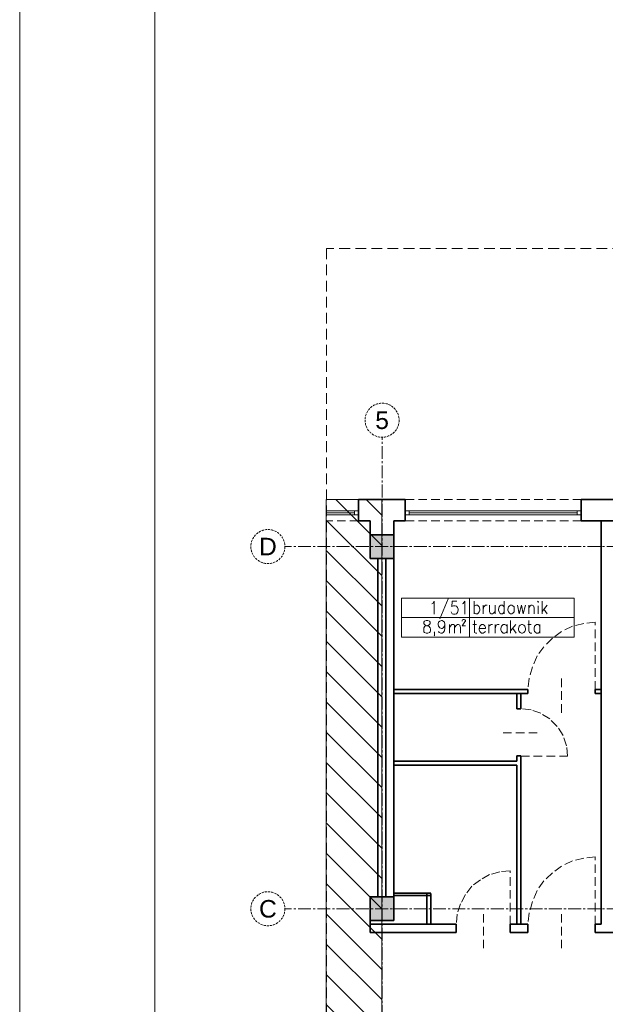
# Model space of a CAD drawing. Header units: millimetres. Extents: x -9409 to -3369, y 19372 to 27782.
# Tile 4 of 25: x -9409 to -8542, y 22091 to 23550. Entities that reach past the tile are written whole.
import ezdxf
from ezdxf.enums import TextEntityAlignment as Align

# ---------------------------------------------------------------- set-up
doc = ezdxf.new("R2010")
doc.units = ezdxf.units.MM
for name, pattern in [('ACAD_ISO02W100', [15, 12, -3]), ('CACHE2', [4.7625, 3.175, -1.5875]), ('CENTER2', [28.575, 19.05, -3.175, 3.175, -3.175]), ('DASHED', [19.05, 12.7, -6.35])]:
    doc.linetypes.add(name, pattern=pattern)
doc.layers.add('PDF _Geometria', color=7, linetype='Continuous')
for name, color, linetype, lineweight in [('sq_bud istn', 253, 'Continuous', 15), ('SQ_ISTN.Ściany', 140, 'Continuous', 35), ('Sq_Okna', 170, 'Continuous', 9), ('SQ_Opisy', 7, 'Continuous', 18), ('SQ_Osie', 220, 'CENTER2', 9), ('SQ_ZAKRES_OPRACOWANIA', 7, 'ACAD_ISO02W100', 20)]:
    doc.layers.add(name, color=color, linetype=linetype, lineweight=lineweight)
doc.layers.add('SQ_Widok', color=7, linetype='DASHED', lineweight=15, true_color=0x474747)
doc.styles.get("Standard").update_dxf_attribs({"font": 'arial.ttf'})

# ---------------------------------------------------------------- blocks, each defined once
blk = doc.blocks.new('osie bud A')
at = {"layer": 'SQ_ISTN.Ściany', "lineweight": 5}
h = blk.add_hatch(dxfattribs=at)
h.set_pattern_fill('JIS_STN_1E', color=256, scale=10)
h.set_pattern_definition([(45, (46210.293, 23121.439), (-7.071068, 7.071068), []), (45, (46217.343, 23121.439), (-7.071068, 7.071068), [10, -5])])
h.paths.add_polyline_path([(25436.8, 18313.9), (25471.8, 18313.9), (25471.8, 18278.9), (25436.8, 18278.9)])
h.paths.add_polyline_path([(25436.8, 18613.9), (25471.8, 18613.9), (25471.8, 18578.9), (25436.8, 18578.9)])
h.paths.add_polyline_path([(25436.8, 19153.9), (25471.8, 19153.9), (25471.8, 19118.9), (25436.8, 19118.9)])
h.paths.add_polyline_path([(24776.8, 19153.9), (24811.8, 19153.9), (24811.8, 19118.9), (24776.8, 19118.9)])
h.paths.add_polyline_path([(24116.8, 19153.9), (24151.8, 19153.9), (24151.8, 19118.9), (24116.8, 19118.9)])
h.paths.add_polyline_path([(23456.8, 19153.9), (23491.8, 19153.9), (23491.8, 19118.9), (23456.8, 19118.9)])
h.paths.add_polyline_path([(23456.8, 18613.9), (23491.8, 18613.9), (23491.8, 18578.9), (23456.8, 18578.9)])
h.paths.add_polyline_path([(23456.8, 18313.9), (23491.8, 18313.9), (23491.8, 18278.9), (23456.8, 18278.9)])
h.paths.add_polyline_path([(23456.8, 17776.9), (23491.8, 17776.9), (23491.8, 17741.9), (23456.8, 17741.9)])
h.paths.add_polyline_path([(24116.8, 17776.9), (24151.8, 17776.9), (24151.8, 17741.9), (24116.8, 17741.9)])
h.paths.add_polyline_path([(24776.8, 17776.9), (24811.8, 17776.9), (24811.8, 17741.9), (24776.8, 17741.9)])
h.paths.add_polyline_path([(25436.8, 17776.9), (25471.8, 17776.9), (25471.8, 17741.9), (25436.8, 17741.9)])
h.paths.add_polyline_path([(24776.8, 18313.9), (24811.8, 18313.9), (24811.8, 18278.9), (24776.8, 18278.9)])
h.paths.add_polyline_path([(24776.8, 18613.9), (24811.8, 18613.9), (24811.8, 18578.9), (24776.8, 18578.9)])
h.paths.add_polyline_path([(24116.8, 18613.9), (24151.8, 18613.9), (24151.8, 18578.9), (24116.8, 18578.9)])
h.paths.add_polyline_path([(23156.8, 18313.9), (23191.8, 18313.9), (23191.8, 18278.9), (23156.8, 18278.9)])
h.paths.add_polyline_path([(24116.8, 18313.9), (24151.8, 18313.9), (24151.8, 18278.9), (24116.8, 18278.9)])
at = {"layer": 'SQ_ISTN.Ściany'}
for points in [[(25436.8, 18313.9), (25471.8, 18313.9), (25471.8, 18278.9), (25436.8, 18278.9)], [(25436.8, 17776.9), (25471.8, 17776.9), (25471.8, 17741.9), (25436.8, 17741.9)]]:
    blk.add_lwpolyline(points, close=True, dxfattribs=at)
at = {"layer": 'SQ_Osie'}
for p, q in [((25454.3, 19372.6), (25454.3, 17597.3)), ((22587.9, 18296.4), (25598.2, 18296.4)), ((22587.9, 17759.4), (25598.2, 17759.4))]:
    blk.add_line(p, q, dxfattribs=at)
at = {"layer": 'SQ_Osie', "linetype": 'ByBlock'}
for centre in [(25623.4, 18296.4), (25623.4, 17759.4), (25454.3, 17572.1)]:
    blk.add_circle(centre, 25.2, dxfattribs=at)
at = {"layer": 'SQ_Osie'}
for s, p in [('C', (25623.4, 18296.4)), ('D', (25623.4, 17759.4)), ('5', (25454.3, 17572.1))]:
    blk.add_text(s, height=26, rotation=180, dxfattribs=at).set_placement(p, align=Align.MIDDLE_CENTER)

msp = doc.modelspace()

# ---------------------------------------------------------------- hatches: boundary and pattern name
at = {"layer": 'sq_bud istn'}
h = msp.add_hatch(dxfattribs=at)
h.set_pattern_fill('LINE', color=256, scale=10, angle=135)
h.set_pattern_definition([(135, (0, -21.027), (-22.45064, -22.45064), [])])
h.paths.add_polyline_path([(-8872.7, 22839.3), (-8955.1, 22839.3), (-8955.1, 21322.3), (-8872.7, 21322.3)])

# ---------------------------------------------------------------- linework, layer by layer
at = {"layer": 'PDF _Geometria', "lineweight": 13}
for points in [[(-8843.5, 22635.1), (-8843.5, 22692.6), (-8742.8, 22692.6), (-8587.9, 22692.6), (-8587.9, 22635.1), (-8742.8, 22635.1), (-8843.5, 22635.1), (-8843.5, 22663.9), (-8742.8, 22663.9), (-8587.9, 22663.9)], [(-8798.6, 22684.2), (-8796.9, 22685), (-8795.2, 22688.4), (-8795.2, 22668.9)], [(-8774.1, 22691.8), (-8786.8, 22662.2)], [(-8761.4, 22688.4), (-8768.2, 22688.4), (-8769, 22679.9), (-8768.2, 22680.8), (-8766.5, 22681.6), (-8763.9, 22681.6), (-8762.2, 22680.8), (-8760.5, 22679.1), (-8759.7, 22676.6), (-8759.7, 22674.9), (-8760.5, 22671.5), (-8762.2, 22669.8), (-8763.9, 22668.9), (-8766.5, 22668.9), (-8768.2, 22669.8), (-8769, 22670.6), (-8769.8, 22672.3)], [(-8752.9, 22684.2), (-8752.1, 22685), (-8749.5, 22688.4), (-8749.5, 22668.9)], [(-8742.8, 22692.6), (-8742.8, 22635.1), (-8742.8, 22692.6)], [(-8736, 22688.4), (-8736, 22669.8)], [(-8691.2, 22688.4), (-8691.2, 22669.8)], [(-8635.3, 22688.4), (-8635.3, 22669.8)], [(-8736, 22679.9), (-8735.2, 22681.6), (-8733.5, 22682.5), (-8730.9, 22682.5), (-8730.1, 22681.6), (-8728.4, 22679.9), (-8727.5, 22676.6), (-8727.5, 22674.9), (-8728.4, 22672.3), (-8730.1, 22670.6), (-8730.9, 22669.8), (-8733.5, 22669.8), (-8735.2, 22670.6), (-8736, 22672.3)], [(-8722.5, 22682.5), (-8722.5, 22669.8)], [(-8722.5, 22676.6), (-8721.6, 22679.9), (-8719.9, 22681.6), (-8719.1, 22682.5), (-8716.5, 22682.5)], [(-8713.2, 22682.5), (-8713.2, 22673.2), (-8712.3, 22670.6), (-8710.6, 22669.8), (-8708.9, 22669.8), (-8707.2, 22670.6), (-8704.7, 22673.2)], [(-8704.7, 22682.5), (-8704.7, 22669.8)], [(-8691.2, 22679.9), (-8692.8, 22681.6), (-8693.7, 22682.5), (-8696.2, 22682.5), (-8697.9, 22681.6), (-8698.8, 22679.9), (-8699.6, 22676.6), (-8699.6, 22674.9), (-8698.8, 22672.3), (-8697.9, 22670.6), (-8696.2, 22669.8), (-8693.7, 22669.8), (-8692.8, 22670.6), (-8691.2, 22672.3)], [(-8671.7, 22682.5), (-8669.2, 22669.8), (-8665.8, 22682.5), (-8663.2, 22669.8), (-8659.9, 22682.5)], [(-8654.8, 22682.5), (-8654.8, 22669.8)], [(-8654.8, 22678.3), (-8653.1, 22681.6), (-8651.4, 22682.5), (-8649.7, 22682.5), (-8648, 22681.6), (-8647.2, 22678.3), (-8647.2, 22669.8)], [(-8641.2, 22681.6), (-8641.2, 22669.8)], [(-8627.7, 22682.5), (-8635.3, 22673.2)], [(-8632.8, 22676.6), (-8627.7, 22669.8)], [(-8779.2, 22653.7), (-8780, 22651.2), (-8781.7, 22648.6), (-8783.4, 22647.8), (-8784.2, 22647.8), (-8786.8, 22648.6), (-8788.5, 22651.2), (-8789.3, 22653.7), (-8789.3, 22654.6), (-8788.5, 22657.1), (-8786.8, 22658.8), (-8784.2, 22659.6), (-8783.4, 22659.6), (-8781.7, 22658.8), (-8780, 22657.1), (-8779.2, 22653.7), (-8779.2, 22648.6), (-8780, 22644.4), (-8781.7, 22641.9), (-8783.4, 22641), (-8785.1, 22641), (-8787.6, 22641.9), (-8788.5, 22643.6)], [(-8753.8, 22658.8), (-8753.8, 22659.6), (-8752.9, 22660.5), (-8752.1, 22661.3), (-8750.4, 22661.3), (-8749.5, 22660.5), (-8748.7, 22659.6), (-8748.7, 22658.8), (-8749.5, 22657.9), (-8750.4, 22656.3), (-8753.8, 22652), (-8748.7, 22652)], [(-8735.2, 22659.6), (-8735.2, 22641.9), (-8733.5, 22641), (-8731.8, 22641)], [(-8681.9, 22659.6), (-8681.9, 22641)], [(-8654.8, 22659.6), (-8654.8, 22644.4), (-8653.9, 22641.9), (-8652.2, 22641), (-8650.5, 22641)], [(-8794.4, 22641.9), (-8794.4, 22641), (-8795.2, 22641.9), (-8794.4, 22642.7), (-8794.4, 22637.6), (-8795.2, 22636.8)], [(-8772.4, 22653.7), (-8772.4, 22641)], [(-8772.4, 22649.5), (-8769.8, 22652.9), (-8769, 22653.7), (-8766.5, 22653.7), (-8764.8, 22652.9), (-8764.8, 22641)], [(-8764.8, 22649.5), (-8762.2, 22652.9), (-8760.5, 22653.7), (-8758.9, 22653.7), (-8757.2, 22652.9), (-8756.3, 22649.5), (-8756.3, 22641)], [(-8737.7, 22653.7), (-8732.6, 22653.7)], [(-8728.4, 22647.8), (-8719.1, 22647.8), (-8719.1, 22649.5), (-8719.9, 22652), (-8720.8, 22652.9), (-8722.5, 22653.7), (-8725, 22653.7), (-8725.9, 22652.9), (-8727.5, 22651.2), (-8728.4, 22647.8), (-8728.4, 22646.1), (-8727.5, 22643.6), (-8725.9, 22641.9), (-8725, 22641), (-8722.5, 22641), (-8720.8, 22641.9), (-8719.1, 22643.6)], [(-8714, 22653.7), (-8714, 22641)], [(-8714, 22647.8), (-8714, 22651.2), (-8712.3, 22652.9), (-8710.6, 22653.7), (-8708.9, 22653.7)], [(-8704.7, 22653.7), (-8704.7, 22641)], [(-8704.7, 22647.8), (-8703.9, 22651.2), (-8703, 22652.9), (-8701.3, 22653.7), (-8698.8, 22653.7)], [(-8686.9, 22651.2), (-8688.6, 22652.9), (-8690.3, 22653.7), (-8692.8, 22653.7), (-8693.7, 22652.9), (-8695.4, 22651.2), (-8696.2, 22647.8), (-8696.2, 22646.1), (-8695.4, 22643.6), (-8693.7, 22641.9), (-8692.8, 22641), (-8690.3, 22641), (-8688.6, 22641.9), (-8686.9, 22643.6)], [(-8686.9, 22653.7), (-8686.9, 22641)], [(-8674.2, 22653.7), (-8681.9, 22644.4)], [(-8678.5, 22647.8), (-8673.4, 22641)], [(-8656.5, 22653.7), (-8651.4, 22653.7)], [(-8638.7, 22651.2), (-8639.5, 22652.9), (-8641.2, 22653.7), (-8643.8, 22653.7), (-8644.6, 22652.9), (-8646.3, 22651.2), (-8647.2, 22647.8), (-8647.2, 22646.1), (-8646.3, 22643.6), (-8644.6, 22641.9), (-8643.8, 22641), (-8641.2, 22641), (-8639.5, 22641.9), (-8638.7, 22643.6)], [(-8638.7, 22653.7), (-8638.7, 22641)]]:
    msp.add_lwpolyline(points, dxfattribs=at)
for points in [[(-8642.1, 22687.6), (-8641.2, 22686.7), (-8640.4, 22687.6), (-8641.2, 22688.4)], [(-8681.9, 22682.5), (-8683.5, 22681.6), (-8685.2, 22679.9), (-8686.1, 22676.6), (-8686.1, 22674.9), (-8685.2, 22672.3), (-8683.5, 22670.6), (-8681.9, 22669.8), (-8680.2, 22669.8), (-8678.5, 22670.6), (-8676.8, 22672.3), (-8676.8, 22679.9), (-8678.5, 22681.6), (-8680.2, 22682.5)], [(-8807.1, 22659.6), (-8809.6, 22658.8), (-8810.5, 22657.1), (-8810.5, 22655.4), (-8809.6, 22653.7), (-8807.9, 22652.9), (-8805.4, 22652), (-8802.9, 22651.2), (-8801.2, 22648.6), (-8800.3, 22647), (-8800.3, 22644.4), (-8801.2, 22642.7), (-8802, 22641.9), (-8804.5, 22641), (-8807.1, 22641), (-8809.6, 22641.9), (-8810.5, 22642.7), (-8810.5, 22648.6), (-8808.8, 22651.2), (-8806.2, 22652), (-8803.7, 22652.9), (-8802, 22653.7), (-8801.2, 22655.4), (-8801.2, 22657.1), (-8802, 22658.8), (-8804.5, 22659.6)], [(-8665.8, 22653.7), (-8667.5, 22652.9), (-8669.2, 22651.2), (-8670, 22647.8), (-8670, 22646.1), (-8669.2, 22643.6), (-8667.5, 22641.9), (-8665.8, 22641), (-8664.1, 22641), (-8662.4, 22641.9), (-8660.7, 22643.6), (-8659.9, 22646.1), (-8659.9, 22647.8), (-8660.7, 22651.2), (-8662.4, 22652.9), (-8664.1, 22653.7)]]:
    msp.add_lwpolyline(points, close=True, dxfattribs=at)
at = {"layer": 'sq_bud istn'}
msp.add_lwpolyline([(-8872.7, 22839.3), (-8955.1, 22839.3), (-8955.1, 21322.3), (-8872.7, 21322.3), (-8872.7, 22839.3)], close=True, dxfattribs=at)
at = {"layer": 'SQ_ISTN.Ściany'}
for p, q in [((-8838.2, 22839.3), (-8907.2, 22839.3)), ((-8907.2, 22807.3), (-8907.2, 22839.3)), ((-8838.2, 22807.3), (-8838.2, 22839.3)), ((-8508.2, 22839.3), (-8577.2, 22839.3)), ((-8577.2, 22807.3), (-8577.2, 22839.3)), ((-8889.7, 22807.3), (-8907.2, 22807.3)), ((-8889.7, 22786.8), (-8889.7, 22807.3)), ((-8838.2, 22807.3), (-8854.7, 22807.3)), ((-8854.7, 22786.8), (-8854.7, 22807.3)), ((-8854.7, 22807.3), (-8854.7, 22249.8)), ((-8508.2, 22807.3), (-8577.2, 22807.3)), ((-8547.6, 22209.3), (-8547.7, 22807.3)), ((-8878.6, 22249.8), (-8878.7, 22751.8)), ((-8866.6, 22249.8), (-8866.7, 22751.8)), ((-8854.7, 22557.3), (-8656.4, 22557.3)), ((-8656.4, 22557.3), (-8656.4, 22551.3)), ((-8556.4, 22557.3), (-8547.6, 22557.3)), ((-8556.4, 22557.3), (-8556.4, 22551.3)), ((-8854.7, 22551.3), (-8656.4, 22551.3)), ((-8672.8, 22528.9), (-8672.8, 22551.3)), ((-8666.8, 22528.9), (-8666.8, 22551.3)), ((-8556.4, 22551.3), (-8547.6, 22551.3)), ((-8666.8, 22528.9), (-8672.8, 22528.9)), ((-8854.7, 22451.3), (-8672.8, 22451.3)), ((-8672.8, 22451.3), (-8672.8, 22458.9)), ((-8666.8, 22458.9), (-8672.8, 22458.9)), ((-8666.8, 22209.3), (-8666.8, 22458.9)), ((-8854.7, 22445.3), (-8672.8, 22445.3)), ((-8672.8, 22209.3), (-8672.8, 22445.3)), ((-8800.1, 22255.3), (-8854.7, 22255.3)), ((-8800.1, 22252.2), (-8854.7, 22252.2)), ((-8806.1, 22209.1), (-8806.1, 22255.1)), ((-8800.1, 22209.1), (-8800.1, 22255.1)), ((-8889.7, 22214.8), (-8889.7, 22197.3)), ((-8762.5, 22209.3), (-8889.7, 22209.3)), ((-8762.5, 22209.3), (-8762.5, 22197.3)), ((-8656.4, 22209.3), (-8682.5, 22209.3)), ((-8682.5, 22209.3), (-8682.5, 22197.3)), ((-8656.4, 22209.3), (-8656.4, 22197.3)), ((-8547.6, 22209.3), (-8556.4, 22209.3)), ((-8556.4, 22209.3), (-8556.4, 22197.3)), ((-8762.5, 22197.3), (-8889.7, 22197.3)), ((-8656.4, 22197.3), (-8682.5, 22197.3)), ((-8417.1, 22197.3), (-8556.4, 22197.3))]:
    msp.add_line(p, q, dxfattribs=at)
at = {"layer": 'Sq_Okna'}
for p, q in [((-8954.7, 22822.3), (-8913.2, 22822.3)), ((-8954.7, 22819.3), (-8913.2, 22819.3)), ((-8954.7, 22816.3), (-8913.2, 22816.3)), ((-8832.2, 22822.3), (-8583.2, 22822.3)), ((-8832.2, 22819.3), (-8583.2, 22819.3)), ((-8832.2, 22816.3), (-8583.2, 22816.3))]:
    msp.add_line(p, q, dxfattribs=at)
for points in [[(-8907.2, 22822.3), (-8907.2, 22816.3), (-8913.2, 22816.3), (-8913.2, 22822.3)], [(-8832.2, 22822.3), (-8832.2, 22816.3), (-8838.2, 22816.3), (-8838.2, 22822.3)], [(-8577.2, 22822.3), (-8577.2, 22816.3), (-8583.2, 22816.3), (-8583.2, 22822.3)]]:
    msp.add_lwpolyline(points, close=True, dxfattribs=at)
at = {"layer": 'SQ_Opisy', "lineweight": 9}
for points in [[(-9408.9, 19372.2), (-3368.9, 19372.2), (-3368.9, 27782.2), (-9408.9, 27782.2)], [(-9208.9, 19422.2), (-3418.9, 19422.2), (-3418.9, 27732.2), (-9208.9, 27732.2)]]:
    msp.add_lwpolyline(points, close=True, dxfattribs=at)
at = {"layer": 'SQ_Widok'}
for points in [[(-8907.2, 22839.3), (-8954.7, 22839.3)], [(-8577.2, 22839.3), (-8838.2, 22839.3)], [(-8907.2, 22807.3), (-8954.7, 22807.3)], [(-8577.2, 22807.3), (-8838.2, 22807.3)], [(-8556.4, 22557.3), (-8556.4, 22657.1), (-8573.3, 22655.4), (-8590.2, 22651.2), (-8606.3, 22643.6), (-8619.9, 22633.4), (-8632.5, 22620.7), (-8642.7, 22607.2), (-8649.5, 22591.1), (-8654.5, 22574.2), (-8656.2, 22557.3)], [(-8606.3, 22523), (-8606.3, 22578)], [(-8666.8, 22458.7), (-8597.4, 22458.7), (-8599.1, 22473.9), (-8604.2, 22489.1), (-8612.7, 22502.7), (-8623.7, 22513.7), (-8637.2, 22522.1), (-8651.6, 22527.2), (-8666.8, 22528.9)], [(-8642.3, 22493.4), (-8696.4, 22493.4)], [(-8556.4, 22209.3), (-8556.4, 22309.1), (-8573.3, 22307.4), (-8590.2, 22303.2), (-8606.3, 22295.6), (-8619.9, 22285.4), (-8632.5, 22273.6), (-8642.7, 22259.2), (-8649.5, 22243.1), (-8654.5, 22226.2), (-8656.2, 22209.3)], [(-8682.5, 22209.3), (-8682.5, 22288.8), (-8697.7, 22287.1), (-8712.9, 22282.9), (-8726.5, 22275.3), (-8739.2, 22266), (-8748.5, 22253.3), (-8756.1, 22239.7), (-8761.2, 22224.5), (-8762, 22209.3)], [(-8722.2, 22173.7), (-8722.2, 22228.7)], [(-8606.3, 22173.7), (-8606.3, 22228.7)]]:
    msp.add_lwpolyline(points, dxfattribs=at)
at = {"layer": 'SQ_ZAKRES_OPRACOWANIA', "linetype": 'CACHE2', "ltscale": 5}
msp.add_lwpolyline([(-4349.7, 26849.1), (-5272.2, 26849.1), (-5272.2, 26806.6), (-5372.2, 26891.6), (-5372.2, 26849.1), (-6739.6, 26849.1), (-6739.6, 26107), (-6697, 26107), (-6782.1, 26007), (-6739.6, 26007), (-6739.6, 24572), (-6697, 24572), (-6782.1, 24472), (-6739.6, 24472), (-6739.6, 23211.1), (-7914.8, 23211.1), (-7914.8, 23168.5), (-8014.8, 23253.6), (-8014.8, 23211.1), (-8954.7, 23211.1), (-8954.7, 20992.1)], dxfattribs=at)

# ---------------------------------------------------------------- block references
at = {"layer": 'SQ_ZAKRES_OPRACOWANIA', "linetype": 'CACHE2', "ltscale": 5, "rotation": 180}
msp.add_blockref('osie bud A', (16582.1, 40528.7), dxfattribs=at)

doc.saveas('drawing.dxf')
